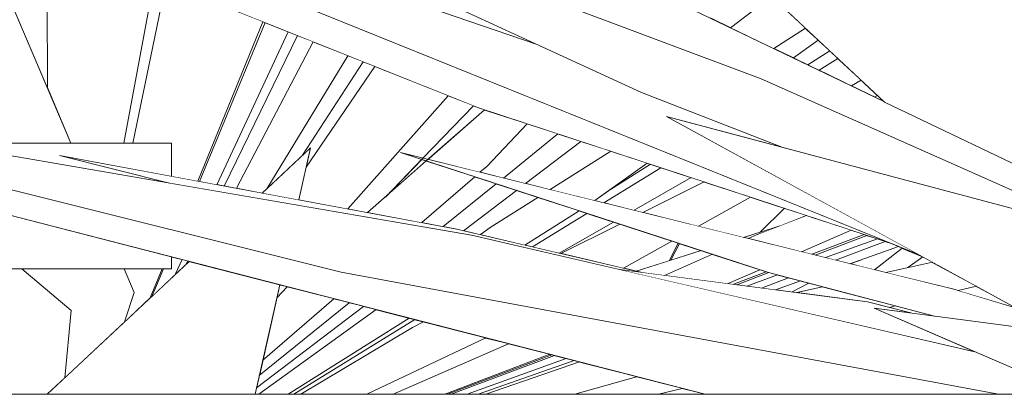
# Model space of a CAD drawing. Header units: millimetres. Extents: x 0 to 650, y -1 to 707.
# Tile 114 of 131: x 497.205 to 499.164, y 339.978 to 340.724. Entities that reach past the tile are written whole.
import ezdxf
from ezdxf.xclip import XClip

# ---------------------------------------------------------------- set-up
doc = ezdxf.new("R2010")
doc.units = ezdxf.units.MM
doc.header["$MEASUREMENT"] = 0
doc.header["$XCLIPFRAME"] = 0
doc.linetypes.add('Wipeout_Contour', pattern=[1000, 0, -1000])
doc.layers.add('Interior - Mobiliário .ARQ', color=7, linetype='Continuous')
doc.layers.add('Parede.ARQ', color=7, linetype='Continuous')

# ---------------------------------------------------------------- blocks, each defined once
blk = doc.blocks.new('Desenho_2_2', base_point=(960.5741, 336.178))
at = {"color": 254, "linetype": 'Wipeout_Contour', "lineweight": 0, "ltscale": 4217.031034}
blk.add_wipeout([(496.6224, 340.478), (496.6224, 340.228), (497.5077, 340.228), (497.5077, 340.2513), (496.7948, 340.4349), (497.2007, 340.3821), (496.8166, 340.478)], dxfattribs=at).dxf.layer = 'Interior - Mobiliário .ARQ'
at = {"color": 254, "linetype": 'Wipeout_Contour', "lineweight": 0, "ltscale": 2420.045543}
blk.add_wipeout([(496.2224, 336.1874), (507.2319, 336.1874), (507.2319, 339.978), (496.2224, 339.978)], dxfattribs=at).dxf.layer = 'Parede.ARQ'
at = {"color": 254, "linetype": 'Wipeout_Contour', "lineweight": 0, "ltscale": 3012.995185}
blk.add_wipeout([(497.5077, 340.478), (497.0411, 340.478), (497.5035, 340.3983), (497.2844, 340.4533), (497.5077, 340.4119)], dxfattribs=at).dxf.layer = 'Interior - Mobiliário .ARQ'
at = {"color": 254, "linetype": 'Wipeout_Contour', "lineweight": 0, "ltscale": 3015.240934}
blk.add_wipeout([(496.7948, 340.4349), (498.5692, 339.978), (499.1527, 339.978), (497.8447, 340.2214), (497.2007, 340.3821)], dxfattribs=at).dxf.layer = 'Interior - Mobiliário .ARQ'
at = {"color": 254, "linetype": 'Wipeout_Contour', "lineweight": 0, "ltscale": 3018.393623}
blk.add_wipeout([(498.892, 340.1623), (498.4003, 340.2262), (499.1061, 340.0626), (498.9053, 340.1495), (498.9785, 340.1399)], dxfattribs=at).dxf.layer = 'Interior - Mobiliário .ARQ'
at = {"color": 254, "linetype": 'Wipeout_Contour', "lineweight": 0, "ltscale": 3618.759133}
blk.add_wipeout([(498.1042, 340.2949), (496.3164, 340.6028), (497.8447, 340.2214), (499.1527, 339.978), (499.3015, 339.978), (499.1061, 340.0626)], dxfattribs=at).dxf.layer = 'Interior - Mobiliário .ARQ'
at = {"color": 254, "linetype": 'Wipeout_Contour', "lineweight": 0, "ltscale": 2416.273802}
blk.add_wipeout([(498.9053, 340.1495), (499.3015, 339.978), (499.7585, 339.978), (499.401, 340.0846)], dxfattribs=at).dxf.layer = 'Interior - Mobiliário .ARQ'
at = {"color": 254, "linetype": 'Wipeout_Contour', "lineweight": 0, "ltscale": 4229.042622}
blk.add_wipeout([(498.4925, 340.5309), (499.1956, 340.1458), (499.7585, 339.978), (500.1097, 339.978), (499.7519, 340.1419), (499.7222, 340.1782), (499.6039, 340.2349)], dxfattribs=at).dxf.layer = 'Interior - Mobiliário .ARQ'
at = {"color": 254, "linetype": 'Wipeout_Contour', "lineweight": 0, "ltscale": 3621.761212}
blk.add_wipeout([(497.9628, 340.4592), (498.6951, 340.2203), (499.0255, 340.1338), (499.401, 340.0846), (499.1956, 340.1458), (499.0637, 340.187)], dxfattribs=at).dxf.layer = 'Interior - Mobiliário .ARQ'
at = {"color": 254, "linetype": 'Wipeout_Contour', "lineweight": 0, "ltscale": 3618.150794}
blk.add_wipeout([(497.2844, 340.4533), (497.5035, 340.3983), (498.1042, 340.2949), (498.4003, 340.2262), (498.4438, 340.2205), (498.0751, 340.3067)], dxfattribs=at).dxf.layer = 'Interior - Mobiliário .ARQ'
at = {"color": 254, "linetype": 'Wipeout_Contour', "lineweight": 0, "ltscale": 4223.219942}
blk.add_wipeout([(498.2329, 340.6751), (496.6224, 341.2266), (496.6224, 341.214), (498.9925, 340.2571), (498.4925, 340.5309), (498.7237, 340.4693), (498.4423, 340.5784)], dxfattribs=at).dxf.layer = 'Interior - Mobiliário .ARQ'
at = {"color": 254, "linetype": 'Wipeout_Contour', "lineweight": 0, "ltscale": 3017.895381}
blk.add_wipeout([(497.0923, 341.2018), (498.4423, 340.5784), (498.7237, 340.4693), (499.3805, 340.2944), (498.6807, 340.606)], dxfattribs=at).dxf.layer = 'Interior - Mobiliário .ARQ'
at = {"color": 254, "linetype": 'Wipeout_Contour', "lineweight": 0, "ltscale": 4229.267303}
blk.add_wipeout([(498.3592, 341.0903), (498.9261, 340.5595), (499.6022, 340.2354), (499.7222, 340.1782), (499.3569, 340.6236), (499.5811, 340.5319), (499.2902, 340.7418)], dxfattribs=at).dxf.layer = 'Interior - Mobiliário .ARQ'
at = {"color": 254, "linetype": 'Wipeout_Contour', "lineweight": 0, "ltscale": 4829.388295}
blk.add_wipeout([(498.3601, 340.8322), (496.8263, 341.4736), (498.3321, 340.7368), (498.6807, 340.606), (499.3805, 340.2944), (499.5772, 340.242), (499.5427, 340.2639), (498.9261, 340.5595)], dxfattribs=at).dxf.layer = 'Interior - Mobiliário .ARQ'
at = {"color": 254, "linetype": 'Wipeout_Contour', "lineweight": 0, "ltscale": 2412.343646}
blk.add_wipeout([(496.6224, 341.2489), (496.6224, 341.2266), (498.2329, 340.6751), (497.9591, 340.8016)], dxfattribs=at).dxf.layer = 'Interior - Mobiliário .ARQ'
at = {"color": 254, "linetype": 'Wipeout_Contour', "lineweight": 0, "ltscale": 2412.664612}
blk.add_wipeout([(496.4556, 341.2118), (498.1185, 340.5483), (498.9417, 340.2776), (496.6224, 341.214)], dxfattribs=at).dxf.layer = 'Interior - Mobiliário .ARQ'
at = {"color": 254, "linetype": 'Wipeout_Contour', "lineweight": 0, "ltscale": 3627.32456}
blk.add_wipeout([(498.8455, 341.0821), (499.1631, 340.7894), (499.2902, 340.7418), (499.5811, 340.5319), (500.1664, 340.2924), (500.1416, 340.3179)], dxfattribs=at).dxf.layer = 'Interior - Mobiliário .ARQ'
at = {"color": 254, "linetype": 'Wipeout_Contour', "lineweight": 0, "ltscale": 7858.786421}
blk.add_wipeout([(497.2317, 343.4568), (498.8465, 341.5397), (500.0496, 340.3721), (500.1416, 340.3179), (500.1664, 340.2924), (500.1815, 340.2862), (500.4771, 339.978), (500.4885, 339.978), (499.9777, 340.5327), (499.9716, 340.6139), (499.5283, 341.137), (499.5223, 341.1537), (499.1558, 341.589)], dxfattribs=at).dxf.layer = 'Interior - Mobiliário .ARQ'
at = {"color": 254, "linetype": 'Wipeout_Contour', "lineweight": 0, "ltscale": 2418.142684}
blk.add_wipeout([(499.0517, 341.3405), (498.1258, 342.0488), (499.2766, 340.8279), (500.0496, 340.3721)], dxfattribs=at).dxf.layer = 'Interior - Mobiliário .ARQ'
at = {"color": 254, "linetype": 'Wipeout_Contour', "lineweight": 0, "ltscale": 2411.218279}
blk.add_wipeout([(497.1283, 340.8998), (497.1057, 340.7497), (497.1057, 340.478), (497.3073, 340.478)], dxfattribs=at).dxf.layer = 'Interior - Mobiliário .ARQ'
at = {"color": 254, "linetype": 'Wipeout_Contour', "lineweight": 0, "ltscale": 1808.617788}
blk.add_wipeout([(497.6878, 340.3785), (497.7608, 340.365), (497.7842, 340.4688)], dxfattribs=at).dxf.layer = 'Interior - Mobiliário .ARQ'
at = {"color": 254, "linetype": 'Wipeout_Contour', "lineweight": 0, "ltscale": 2412.763653}
blk.add_wipeout([(497.8976, 340.3396), (498.0054, 340.3197), (498.1108, 340.4109), (498.0143, 340.4424)], dxfattribs=at).dxf.layer = 'Interior - Mobiliário .ARQ'
at = {"color": 254, "linetype": 'Wipeout_Contour', "lineweight": 0, "ltscale": 1811.128332}
blk.add_wipeout([(498.6454, 340.2904), (498.6729, 340.2958), (498.7177, 340.3131)], dxfattribs=at).dxf.layer = 'Interior - Mobiliário .ARQ'
at = {"color": 254, "linetype": 'Wipeout_Contour', "lineweight": 0, "ltscale": 2415.423594}
blk.add_wipeout([(498.8089, 340.25), (498.8288, 340.245), (498.9276, 340.2822), (498.9123, 340.2872)], dxfattribs=at).dxf.layer = 'Interior - Mobiliário .ARQ'
at = {"color": 254, "linetype": 'Wipeout_Contour', "lineweight": 0, "ltscale": 3017.679741}
blk.add_wipeout([(498.4319, 340.2233), (498.4438, 340.2205), (498.4882, 340.2148), (498.5837, 340.2567), (498.5613, 340.264)], dxfattribs=at).dxf.layer = 'Interior - Mobiliário .ARQ'
at = {"color": 254, "linetype": 'Wipeout_Contour', "lineweight": 0, "ltscale": 3614.118829}
blk.add_wipeout([(497.1077, 339.978), (497.2599, 339.978), (497.2952, 340.0111), (497.3075, 340.1449), (497.2097, 340.228), (497.1077, 340.228)], dxfattribs=at).dxf.layer = 'Interior - Mobiliário .ARQ'
at = {"color": 254, "linetype": 'Wipeout_Contour', "lineweight": 0, "ltscale": 2414.621692}
blk.add_wipeout([(498.6522, 340.1935), (498.6816, 340.1896), (498.7352, 340.2098), (498.7134, 340.2155)], dxfattribs=at).dxf.layer = 'Interior - Mobiliário .ARQ'
at = {"color": 254, "linetype": 'Wipeout_Contour', "lineweight": 0, "ltscale": 1812.342885}
blk.add_wipeout([(499.1089, 340.1933), (499.0723, 340.1844), (499.1772, 340.153)], dxfattribs=at).dxf.layer = 'Interior - Mobiliário .ARQ'
at = {"color": 254, "linetype": 'Wipeout_Contour', "lineweight": 0, "ltscale": 2415.923332}
blk.add_wipeout([(498.9354, 340.151), (498.9785, 340.1399), (499.0255, 340.1338), (498.9479, 340.1541)], dxfattribs=at).dxf.layer = 'Interior - Mobiliário .ARQ'
at = {"color": 254, "linetype": 'Wipeout_Contour', "lineweight": 0, "ltscale": 2412.539619}
blk.add_wipeout([(498.2693, 340.0552), (498.0636, 339.978), (498.0956, 339.978), (498.2927, 340.0492)], dxfattribs=at).dxf.layer = 'Interior - Mobiliário .ARQ'
at = {"color": 254, "linetype": 'Wipeout_Contour', "lineweight": 0, "ltscale": 2412.733804}
blk.add_wipeout([(498.4327, 340.0131), (498.3102, 339.978), (498.4764, 339.978), (498.5237, 339.9897)], dxfattribs=at).dxf.layer = 'Interior - Mobiliário .ARQ'
at = {"color": 254, "linetype": 'Wipeout_Contour', "lineweight": 0, "ltscale": 3014.522863}
blk.add_wipeout([(497.1057, 340.9524), (497.1057, 340.7497), (497.1283, 340.8998), (497.2609, 340.5872), (497.2597, 340.8909)], dxfattribs=at).dxf.layer = 'Interior - Mobiliário .ARQ'
at = {"color": 254, "linetype": 'Wipeout_Contour', "lineweight": 0, "ltscale": 2415.68276}
blk.add_wipeout([(498.5779, 340.7277), (498.6197, 340.7076), (498.7015, 340.7698), (498.6932, 340.7776)], dxfattribs=at).dxf.layer = 'Interior - Mobiliário .ARQ'
at = {"color": 254, "linetype": 'Wipeout_Contour', "lineweight": 0, "ltscale": 3016.42949}
blk.add_wipeout([(498.0179, 340.4456), (498.1212, 340.42), (498.1345, 340.4315), (498.2154, 340.5164), (498.1302, 340.5444)], dxfattribs=at).dxf.layer = 'Interior - Mobiliário .ARQ'
at = {"color": 254, "linetype": 'Wipeout_Contour', "lineweight": 0, "ltscale": 3016.36824}
blk.add_wipeout([(498.0481, 340.3117), (498.0751, 340.3067), (498.0881, 340.3037), (498.1936, 340.3839), (498.1535, 340.397)], dxfattribs=at).dxf.layer = 'Interior - Mobiliário .ARQ'
at = {"color": 254, "linetype": 'Wipeout_Contour', "lineweight": 0, "ltscale": 2413.80236}
blk.add_wipeout([(498.3993, 340.3168), (498.2821, 340.2583), (498.4067, 340.2292), (498.5029, 340.283)], dxfattribs=at).dxf.layer = 'Interior - Mobiliário .ARQ'
at = {"color": 254, "linetype": 'Wipeout_Contour', "lineweight": 0, "ltscale": 1811.464715}
blk.add_wipeout([(498.8853, 340.2961), (498.7818, 340.2567), (498.8912, 340.2942)], dxfattribs=at).dxf.layer = 'Interior - Mobiliário .ARQ'
at = {"color": 254, "linetype": 'Wipeout_Contour', "lineweight": 0, "ltscale": 2410.20363}
blk.add_wipeout([(497.2599, 339.978), (497.6736, 339.978), (497.7227, 340.196), (497.5423, 340.2424)], dxfattribs=at).dxf.layer = 'Interior - Mobiliário .ARQ'
at = {"color": 254, "linetype": 'Wipeout_Contour', "lineweight": 0, "ltscale": 3018.443469}
blk.add_wipeout([(498.7514, 340.1806), (498.892, 340.1623), (498.9354, 340.151), (498.9479, 340.1541), (498.8028, 340.1921)], dxfattribs=at).dxf.layer = 'Interior - Mobiliário .ARQ'
at = {"color": 254, "linetype": 'Wipeout_Contour', "lineweight": 0, "ltscale": 2412.545697}
blk.add_wipeout([(498.1328, 339.978), (498.3102, 339.978), (498.4327, 340.0131), (498.3192, 340.0424)], dxfattribs=at).dxf.layer = 'Interior - Mobiliário .ARQ'
at = {"color": 254, "linetype": 'Wipeout_Contour', "lineweight": 0, "ltscale": 1809.963928}
blk.add_wipeout([(498.5237, 339.9897), (498.4764, 339.978), (498.5692, 339.978)], dxfattribs=at).dxf.layer = 'Interior - Mobiliário .ARQ'
at = {"layer": 'Interior - Mobiliário .ARQ', "color": 7, "linetype": 'Continuous', "lineweight": 0}
for p, q in [((498.892, 340.1623), (498.9785, 340.1399)), ((498.9354, 340.151), (498.9479, 340.1541)), ((499.3015, 339.978), (498.9053, 340.1495)), ((498.9053, 340.1495), (499.401, 340.0846)), ((498.5237, 339.9897), (498.4764, 339.978))]:
    blk.add_line(p, q, dxfattribs=at)
at = {"color": 254, "linetype": 'Wipeout_Contour', "lineweight": 0, "ltscale": 3014.305218}
blk.add_wipeout([(497.2597, 340.8909), (497.2609, 340.5872), (497.3073, 340.478), (497.4128, 340.478), (497.4736, 340.8056)], dxfattribs=at).dxf.layer = 'Interior - Mobiliário .ARQ'
at = {"color": 254, "linetype": 'Wipeout_Contour', "lineweight": 0, "ltscale": 2415.820737}
blk.add_wipeout([(498.7691, 340.7065), (498.7056, 340.6664), (498.7449, 340.6475), (498.7942, 340.683)], dxfattribs=at).dxf.layer = 'Interior - Mobiliário .ARQ'
at = {"color": 254, "linetype": 'Wipeout_Contour', "lineweight": 0, "ltscale": 3016.089367}
blk.add_wipeout([(497.7755, 340.4301), (497.7608, 340.365), (497.858, 340.347), (498.058, 340.5724), (497.9118, 340.6307)], dxfattribs=at).dxf.layer = 'Interior - Mobiliário .ARQ'
at = {"color": 254, "linetype": 'Wipeout_Contour', "lineweight": 0, "ltscale": 2413.782885}
blk.add_wipeout([(498.1677, 340.4085), (498.2117, 340.3976), (498.3219, 340.4814), (498.2763, 340.4964)], dxfattribs=at).dxf.layer = 'Interior - Mobiliário .ARQ'
at = {"color": 254, "linetype": 'Wipeout_Contour', "lineweight": 0, "ltscale": 2414.536588}
blk.add_wipeout([(498.4455, 340.3398), (498.5557, 340.3126), (498.6593, 340.3704), (498.5674, 340.4006)], dxfattribs=at).dxf.layer = 'Interior - Mobiliário .ARQ'
at = {"color": 254, "linetype": 'Wipeout_Contour', "lineweight": 0, "ltscale": 3016.920404}
blk.add_wipeout([(498.1417, 340.3099), (498.1221, 340.2958), (498.2104, 340.2751), (498.3183, 340.3432), (498.2366, 340.3699)], dxfattribs=at).dxf.layer = 'Interior - Mobiliário .ARQ'
at = {"color": 254, "linetype": 'Wipeout_Contour', "lineweight": 0, "ltscale": 2414.163435}
blk.add_wipeout([(498.5837, 340.2567), (498.4882, 340.2148), (498.615, 340.1983), (498.6783, 340.2258)], dxfattribs=at).dxf.layer = 'Interior - Mobiliário .ARQ'
at = {"color": 254, "linetype": 'Wipeout_Contour', "lineweight": 0, "ltscale": 1808.202831}
blk.add_wipeout([(497.5285, 340.246), (497.515, 340.2168), (497.5363, 340.2368)], dxfattribs=at).dxf.layer = 'Interior - Mobiliário .ARQ'
at = {"color": 254, "linetype": 'Wipeout_Contour', "lineweight": 0, "ltscale": 2415.49492}
blk.add_wipeout([(498.9287, 340.2203), (499.0637, 340.187), (499.1089, 340.1933), (499.0215, 340.2412)], dxfattribs=at).dxf.layer = 'Interior - Mobiliário .ARQ'
at = {"color": 254, "linetype": 'Wipeout_Contour', "lineweight": 0, "ltscale": 3615.234268}
blk.add_wipeout([(497.2097, 340.228), (497.3075, 340.1449), (497.2952, 340.0111), (497.4137, 340.122), (497.4334, 340.1807), (497.4134, 340.228)], dxfattribs=at).dxf.layer = 'Interior - Mobiliário .ARQ'
at = {"color": 254, "linetype": 'Wipeout_Contour', "lineweight": 0, "ltscale": 2412.226764}
blk.add_wipeout([(497.7169, 340.1699), (497.6888, 340.0455), (497.8305, 340.1682), (497.7374, 340.1922)], dxfattribs=at).dxf.layer = 'Interior - Mobiliário .ARQ'
at = {"color": 254, "linetype": 'Wipeout_Contour', "lineweight": 0, "ltscale": 2414.672348}
blk.add_wipeout([(498.7092, 340.186), (498.7426, 340.1817), (498.7752, 340.1993), (498.759, 340.2036)], dxfattribs=at).dxf.layer = 'Interior - Mobiliário .ARQ'
at = {"color": 254, "linetype": 'Wipeout_Contour', "lineweight": 0, "ltscale": 2412.104049}
blk.add_wipeout([(498.1326, 340.0904), (497.896, 339.978), (497.9484, 339.978), (498.178, 340.0787)], dxfattribs=at).dxf.layer = 'Interior - Mobiliário .ARQ'
at = {"layer": 'Interior - Mobiliário .ARQ', "color": 7, "linetype": 'Continuous', "lineweight": 0}
for p, q in [((497.1283, 340.8998), (497.3073, 340.478)), ((497.2597, 340.8909), (497.2609, 340.5872)), ((497.2097, 340.228), (497.3075, 340.1449)), ((499.0723, 340.1844), (499.1089, 340.1933)), ((499.1889, 340.1495), (499.0637, 340.187)), ((497.3075, 340.1449), (497.2952, 340.0111))]:
    blk.add_line(p, q, dxfattribs=at)
at = {"color": 254, "linetype": 'Wipeout_Contour', "lineweight": 0, "ltscale": 3617.601734}
blk.add_wipeout([(497.4304, 340.478), (497.5077, 340.478), (497.5077, 340.4119), (497.5598, 340.4023), (497.6891, 340.7196), (497.4964, 340.7965)], dxfattribs=at).dxf.layer = 'Interior - Mobiliário .ARQ'
at = {"color": 254, "linetype": 'Wipeout_Contour', "lineweight": 0, "ltscale": 2415.846785}
blk.add_wipeout([(498.7958, 340.6231), (498.8604, 340.5921), (498.8796, 340.6031), (498.8334, 340.6463)], dxfattribs=at).dxf.layer = 'Interior - Mobiliário .ARQ'
at = {"color": 254, "linetype": 'Wipeout_Contour', "lineweight": 0, "ltscale": 2414.026086}
blk.add_wipeout([(498.3818, 340.4617), (498.2611, 340.3854), (498.3498, 340.3635), (498.4536, 340.4381)], dxfattribs=at).dxf.layer = 'Interior - Mobiliário .ARQ'
at = {"color": 254, "linetype": 'Wipeout_Contour', "lineweight": 0, "ltscale": 2413.632167}
blk.add_wipeout([(498.334, 340.3381), (498.226, 340.2715), (498.279, 340.2591), (498.3869, 340.3209)], dxfattribs=at).dxf.layer = 'Interior - Mobiliário .ARQ'
at = {"color": 254, "linetype": 'Wipeout_Contour', "lineweight": 0, "ltscale": 3019.121037}
blk.add_wipeout([(498.6729, 340.2958), (498.6551, 340.288), (498.7611, 340.2618), (498.8595, 340.3046), (498.771, 340.3337)], dxfattribs=at).dxf.layer = 'Interior - Mobiliário .ARQ'
at = {"color": 254, "linetype": 'Wipeout_Contour', "lineweight": 0, "ltscale": 1811.786984}
blk.add_wipeout([(499.0022, 340.2517), (498.9722, 340.2301), (499.0215, 340.2412)], dxfattribs=at).dxf.layer = 'Interior - Mobiliário .ARQ'
at = {"color": 254, "linetype": 'Wipeout_Contour', "lineweight": 0, "ltscale": 3013.937832}
blk.add_wipeout([(497.4887, 340.228), (497.4134, 340.228), (497.4334, 340.1807), (497.4137, 340.122), (497.4652, 340.1702)], dxfattribs=at).dxf.layer = 'Interior - Mobiliário .ARQ'
at = {"color": 254, "linetype": 'Wipeout_Contour', "lineweight": 0, "ltscale": 2414.607336}
blk.add_wipeout([(498.6321, 340.1961), (498.6522, 340.1935), (498.7134, 340.2155), (498.6957, 340.2202)], dxfattribs=at).dxf.layer = 'Interior - Mobiliário .ARQ'
at = {"color": 254, "linetype": 'Wipeout_Contour', "lineweight": 0, "ltscale": 1809.392825}
blk.add_wipeout([(498.2601, 340.0576), (498.0514, 339.978), (498.264, 340.0566)], dxfattribs=at).dxf.layer = 'Interior - Mobiliário .ARQ'
at = {"layer": 'Interior - Mobiliário .ARQ', "color": 7, "linetype": 'Continuous', "lineweight": 0}
for p, q in [((498.7237, 340.4693), (498.4423, 340.5784)), ((497.5077, 340.4119), (497.5077, 340.478)), ((497.5035, 340.3983), (497.2844, 340.4533)), ((497.4134, 340.228), (497.4334, 340.1807)), ((497.4334, 340.1807), (497.4137, 340.122))]:
    blk.add_line(p, q, dxfattribs=at)
at = {"color": 254, "linetype": 'Wipeout_Contour', "lineweight": 0, "ltscale": 2411.659888}
blk.add_wipeout([(497.4736, 340.8056), (497.4128, 340.478), (497.4304, 340.478), (497.4964, 340.7965)], dxfattribs=at).dxf.layer = 'Interior - Mobiliário .ARQ'
at = {"color": 254, "linetype": 'Wipeout_Contour', "lineweight": 0, "ltscale": 2412.160679}
blk.add_wipeout([(497.5979, 340.3952), (497.6121, 340.3926), (497.7578, 340.6922), (497.7394, 340.6996)], dxfattribs=at).dxf.layer = 'Interior - Mobiliário .ARQ'
at = {"color": 254, "linetype": 'Wipeout_Contour', "lineweight": 0, "ltscale": 2415.93907}
blk.add_wipeout([(498.8171, 340.6616), (498.7734, 340.6339), (498.7958, 340.6231), (498.8334, 340.6463)], dxfattribs=at).dxf.layer = 'Interior - Mobiliário .ARQ'
at = {"color": 254, "linetype": 'Wipeout_Contour', "lineweight": 0, "ltscale": 1812.336031}
blk.add_wipeout([(498.8796, 340.6031), (498.8604, 340.5921), (498.9067, 340.5699)], dxfattribs=at).dxf.layer = 'Interior - Mobiliário .ARQ'
at = {"color": 254, "linetype": 'Wipeout_Contour', "lineweight": 0, "ltscale": 2414.322853}
blk.add_wipeout([(498.4813, 340.429), (498.3679, 340.359), (498.4277, 340.3442), (498.5412, 340.4093)], dxfattribs=at).dxf.layer = 'Interior - Mobiliário .ARQ'
at = {"color": 254, "linetype": 'Wipeout_Contour', "lineweight": 0, "ltscale": 2413.565217}
blk.add_wipeout([(498.2104, 340.2751), (498.226, 340.2715), (498.334, 340.3381), (498.3183, 340.3432)], dxfattribs=at).dxf.layer = 'Interior - Mobiliário .ARQ'
at = {"color": 254, "linetype": 'Wipeout_Contour', "lineweight": 0, "ltscale": 2415.384558}
blk.add_wipeout([(498.788, 340.2551), (498.8089, 340.25), (498.9123, 340.2872), (498.8912, 340.2942)], dxfattribs=at).dxf.layer = 'Interior - Mobiliário .ARQ'
at = {"color": 254, "linetype": 'Wipeout_Contour', "lineweight": 0, "ltscale": 3616.404088}
blk.add_wipeout([(497.4915, 340.228), (497.4692, 340.1739), (497.515, 340.2168), (497.5285, 340.246), (497.5077, 340.2513), (497.5077, 340.228)], dxfattribs=at).dxf.layer = 'Interior - Mobiliário .ARQ'
at = {"color": 254, "linetype": 'Wipeout_Contour', "lineweight": 0, "ltscale": 2414.708632}
blk.add_wipeout([(498.6816, 340.1896), (498.7092, 340.186), (498.759, 340.2036), (498.7352, 340.2098)], dxfattribs=at).dxf.layer = 'Interior - Mobiliário .ARQ'
at = {"color": 254, "linetype": 'Wipeout_Contour', "lineweight": 0, "ltscale": 2412.692914}
blk.add_wipeout([(498.3085, 340.0451), (498.1176, 339.978), (498.1328, 339.978), (498.3192, 340.0424)], dxfattribs=at).dxf.layer = 'Interior - Mobiliário .ARQ'
at = {"layer": 'Interior - Mobiliário .ARQ', "color": 7, "linetype": 'Continuous', "lineweight": 0}
for p, q in [((497.4736, 340.8056), (497.4128, 340.478)), ((497.4304, 340.478), (497.4964, 340.7965)), ((498.8604, 340.5921), (498.8796, 340.6031)), ((498.9067, 340.5699), (498.9122, 340.5725)), ((497.5077, 340.478), (497.0411, 340.478)), ((497.5077, 340.228), (497.5077, 340.2513)), ((497.2599, 339.978), (497.5423, 340.2424)), ((497.515, 340.2168), (497.5285, 340.246)), ((497.5394, 340.2432), (497.5363, 340.2368)), ((497.5077, 340.228), (496.6224, 340.228)), ((497.4887, 340.228), (497.4652, 340.1702)), ((497.4915, 340.228), (497.4692, 340.1739))]:
    blk.add_line(p, q, dxfattribs=at)
at = {"color": 254, "linetype": 'Wipeout_Contour', "lineweight": 0, "ltscale": 2415.678483}
blk.add_wipeout([(498.6197, 340.7076), (498.7056, 340.6664), (498.7691, 340.7065), (498.7015, 340.7698)], dxfattribs=at).dxf.layer = 'Interior - Mobiliário .ARQ'
at = {"color": 254, "linetype": 'Wipeout_Contour', "lineweight": 0, "ltscale": 3017.908238}
blk.add_wipeout([(498.3498, 340.3635), (498.3679, 340.359), (498.4813, 340.429), (498.4606, 340.4358), (498.3737, 340.3807)], dxfattribs=at).dxf.layer = 'Interior - Mobiliário .ARQ'
at = {"color": 254, "linetype": 'Wipeout_Contour', "lineweight": 0, "ltscale": 3016.498155}
blk.add_wipeout([(498.1936, 340.3839), (498.0881, 340.3037), (498.1221, 340.2958), (498.1417, 340.3099), (498.2366, 340.3699)], dxfattribs=at).dxf.layer = 'Interior - Mobiliário .ARQ'
at = {"color": 254, "linetype": 'Wipeout_Contour', "lineweight": 0, "ltscale": 1810.291408}
blk.add_wipeout([(498.279, 340.2591), (498.3993, 340.3168), (498.3869, 340.3209)], dxfattribs=at).dxf.layer = 'Interior - Mobiliário .ARQ'
at = {"color": 254, "linetype": 'Wipeout_Contour', "lineweight": 0, "ltscale": 3019.29035}
blk.add_wipeout([(498.8288, 340.245), (498.8571, 340.238), (498.9542, 340.2722), (498.9417, 340.2776), (498.9276, 340.2822)], dxfattribs=at).dxf.layer = 'Interior - Mobiliário .ARQ'
at = {"color": 254, "linetype": 'Wipeout_Contour', "lineweight": 0, "ltscale": 2414.584454}
blk.add_wipeout([(498.615, 340.1983), (498.6253, 340.197), (498.6905, 340.2218), (498.6783, 340.2258)], dxfattribs=at).dxf.layer = 'Interior - Mobiliário .ARQ'
at = {"color": 254, "linetype": 'Wipeout_Contour', "lineweight": 0, "ltscale": 1811.244147}
blk.add_wipeout([(498.7752, 340.1993), (498.7426, 340.1817), (498.8028, 340.1921)], dxfattribs=at).dxf.layer = 'Interior - Mobiliário .ARQ'
at = {"color": 254, "linetype": 'Wipeout_Contour', "lineweight": 0, "ltscale": 3014.975457}
blk.add_wipeout([(497.7649, 339.978), (497.896, 339.978), (498.1326, 340.0904), (498.0091, 340.1222), (497.9867, 340.1111)], dxfattribs=at).dxf.layer = 'Interior - Mobiliário .ARQ'
at = {"layer": 'Interior - Mobiliário .ARQ', "color": 7, "linetype": 'Continuous', "lineweight": 0}
for p, q in [((498.7015, 340.7698), (498.6197, 340.7076)), ((498.3183, 340.3432), (498.2104, 340.2751)), ((498.334, 340.3381), (498.226, 340.2715)), ((498.279, 340.2591), (498.3869, 340.3209)), ((498.615, 340.1983), (498.6783, 340.2258)), ((498.6253, 340.197), (498.6905, 340.2218)), ((498.6957, 340.2202), (498.6321, 340.1961)), ((498.6522, 340.1935), (498.7134, 340.2155)), ((498.7352, 340.2098), (498.6816, 340.1896)), ((498.7092, 340.186), (498.759, 340.2036)), ((498.7426, 340.1817), (498.7752, 340.1993)), ((498.8028, 340.1921), (498.7514, 340.1806))]:
    blk.add_line(p, q, dxfattribs=at)
at = {"color": 254, "linetype": 'Wipeout_Contour', "lineweight": 0, "ltscale": 2415.896312}
blk.add_wipeout([(498.7942, 340.683), (498.7449, 340.6475), (498.7734, 340.6339), (498.8171, 340.6616)], dxfattribs=at).dxf.layer = 'Interior - Mobiliário .ARQ'
at = {"color": 254, "linetype": 'Wipeout_Contour', "lineweight": 0, "ltscale": 4825.661651}
blk.add_wipeout([(498.058, 340.5724), (497.858, 340.347), (497.8976, 340.3396), (497.9329, 340.3707), (498.0049, 340.4454), (497.9628, 340.4592), (498.0075, 340.4481), (498.1082, 340.5524)], dxfattribs=at).dxf.layer = 'Interior - Mobiliário .ARQ'
at = {"color": 254, "linetype": 'Wipeout_Contour', "lineweight": 0, "ltscale": 2413.936096}
blk.add_wipeout([(498.3219, 340.4814), (498.2117, 340.3976), (498.2611, 340.3854), (498.3818, 340.4617)], dxfattribs=at).dxf.layer = 'Interior - Mobiliário .ARQ'
at = {"color": 254, "linetype": 'Wipeout_Contour', "lineweight": 0, "ltscale": 2414.479142}
blk.add_wipeout([(498.4277, 340.3442), (498.4455, 340.3398), (498.5674, 340.4006), (498.5412, 340.4093)], dxfattribs=at).dxf.layer = 'Interior - Mobiliário .ARQ'
at = {"color": 254, "linetype": 'Wipeout_Contour', "lineweight": 0, "ltscale": 2415.325024}
blk.add_wipeout([(498.8595, 340.3046), (498.7611, 340.2618), (498.7818, 340.2567), (498.8853, 340.2961)], dxfattribs=at).dxf.layer = 'Interior - Mobiliário .ARQ'
at = {"color": 254, "linetype": 'Wipeout_Contour', "lineweight": 0, "ltscale": 3017.192896}
blk.add_wipeout([(498.4067, 340.2292), (498.4319, 340.2233), (498.4976, 340.244), (498.5156, 340.2789), (498.5029, 340.283)], dxfattribs=at).dxf.layer = 'Interior - Mobiliário .ARQ'
at = {"color": 254, "linetype": 'Wipeout_Contour', "lineweight": 0, "ltscale": 2411.577072}
blk.add_wipeout([(497.6821, 340.0157), (497.6765, 339.991), (497.8897, 340.153), (497.8609, 340.1604)], dxfattribs=at).dxf.layer = 'Interior - Mobiliário .ARQ'
at = {"color": 254, "linetype": 'Wipeout_Contour', "lineweight": 0, "ltscale": 2412.224544}
blk.add_wipeout([(497.9484, 339.978), (498.0514, 339.978), (498.2601, 340.0576), (498.178, 340.0787)], dxfattribs=at).dxf.layer = 'Interior - Mobiliário .ARQ'
at = {"layer": 'Interior - Mobiliário .ARQ', "color": 7, "linetype": 'Continuous', "lineweight": 0}
for p, q in [((498.9261, 340.5595), (498.3592, 341.0903)), ((498.3601, 340.8322), (498.9237, 340.5617)), ((498.7056, 340.6664), (498.7691, 340.7065)), ((498.7942, 340.683), (498.7449, 340.6475)), ((498.8171, 340.6616), (498.7734, 340.6339)), ((498.8334, 340.6463), (498.7958, 340.6231)), ((498.4536, 340.4381), (498.3498, 340.3635)), ((498.4813, 340.429), (498.3679, 340.359)), ((498.4606, 340.4358), (498.3737, 340.3807)), ((498.4277, 340.3442), (498.5412, 340.4093)), ((498.2821, 340.2583), (498.3993, 340.3168))]:
    blk.add_line(p, q, dxfattribs=at)
at = {"color": 254, "linetype": 'Wipeout_Contour', "lineweight": 0, "ltscale": 3016.013935}
blk.add_wipeout([(497.889, 340.6398), (497.7683, 340.4539), (497.7842, 340.4688), (497.7755, 340.4301), (497.9118, 340.6307)], dxfattribs=at).dxf.layer = 'Interior - Mobiliário .ARQ'
at = {"color": 254, "linetype": 'Wipeout_Contour', "lineweight": 0, "ltscale": 2413.02447}
blk.add_wipeout([(498.1108, 340.4109), (498.0054, 340.3197), (498.0481, 340.3117), (498.1535, 340.397)], dxfattribs=at).dxf.layer = 'Interior - Mobiliário .ARQ'
at = {"color": 254, "linetype": 'Wipeout_Contour', "lineweight": 0, "ltscale": 2415.123363}
blk.add_wipeout([(498.7268, 340.3482), (498.6785, 340.3008), (498.7177, 340.3131), (498.771, 340.3337)], dxfattribs=at).dxf.layer = 'Interior - Mobiliário .ARQ'
at = {"color": 254, "linetype": 'Wipeout_Contour', "lineweight": 0, "ltscale": 1810.956204}
blk.add_wipeout([(498.501, 340.245), (498.5613, 340.264), (498.5182, 340.278)], dxfattribs=at).dxf.layer = 'Interior - Mobiliário .ARQ'
at = {"color": 254, "linetype": 'Wipeout_Contour', "lineweight": 0, "ltscale": 2415.684958}
blk.add_wipeout([(498.8578, 340.2379), (498.906, 340.2259), (498.9613, 340.2692), (498.8581, 340.2384)], dxfattribs=at).dxf.layer = 'Interior - Mobiliário .ARQ'
at = {"color": 254, "linetype": 'Wipeout_Contour', "lineweight": 0, "ltscale": 2412.27891}
blk.add_wipeout([(497.7223, 340.194), (497.7169, 340.1699), (497.7374, 340.1922), (497.7238, 340.1957)], dxfattribs=at).dxf.layer = 'Interior - Mobiliário .ARQ'
at = {"color": 254, "linetype": 'Wipeout_Contour', "lineweight": 0, "ltscale": 2411.511914}
blk.add_wipeout([(497.681, 339.978), (497.7398, 339.978), (497.9801, 340.1297), (497.9149, 340.1465)], dxfattribs=at).dxf.layer = 'Interior - Mobiliário .ARQ'
at = {"color": 254, "linetype": 'Wipeout_Contour', "lineweight": 0, "ltscale": 1809.40614}
blk.add_wipeout([(498.264, 340.0566), (498.0565, 339.978), (498.2693, 340.0552)], dxfattribs=at).dxf.layer = 'Interior - Mobiliário .ARQ'
at = {"layer": 'Interior - Mobiliário .ARQ', "color": 7, "linetype": 'Continuous', "lineweight": 0}
for p, q in [((498.0481, 340.3117), (498.1535, 340.397)), ((498.1936, 340.3839), (498.0881, 340.3037)), ((498.1417, 340.3099), (498.2366, 340.3699)), ((498.1221, 340.2958), (498.1417, 340.3099)), ((498.0751, 340.3067), (498.4438, 340.2205)), ((498.7611, 340.2618), (498.8595, 340.3046)), ((498.7818, 340.2567), (498.8853, 340.2961)), ((498.8912, 340.2942), (498.788, 340.2551)), ((498.5029, 340.283), (498.4067, 340.2292)), ((498.5156, 340.2789), (498.4976, 340.244)), ((498.501, 340.245), (498.5182, 340.278)), ((498.5613, 340.264), (498.4319, 340.2233)), ((498.5837, 340.2567), (498.4882, 340.2148)), ((498.8581, 340.2384), (498.8578, 340.2379)), ((498.4003, 340.2262), (498.892, 340.1623)), ((497.7238, 340.1957), (497.7223, 340.194))]:
    blk.add_line(p, q, dxfattribs=at)
at = {"color": 254, "linetype": 'Wipeout_Contour', "lineweight": 0, "ltscale": 3015.23955}
blk.add_wipeout([(497.6368, 340.388), (497.6878, 340.3785), (497.6969, 340.3871), (497.8584, 340.652), (497.7896, 340.6795)], dxfattribs=at).dxf.layer = 'Interior - Mobiliário .ARQ'
at = {"color": 254, "linetype": 'Wipeout_Contour', "lineweight": 0, "ltscale": 3017.230612}
blk.add_wipeout([(498.1345, 340.4315), (498.1212, 340.42), (498.1677, 340.4085), (498.2763, 340.4964), (498.2154, 340.5164)], dxfattribs=at).dxf.layer = 'Interior - Mobiliário .ARQ'
at = {"color": 254, "linetype": 'Wipeout_Contour', "lineweight": 0, "ltscale": 1809.600068}
blk.add_wipeout([(498.0049, 340.4454), (497.9329, 340.3707), (498.0143, 340.4424)], dxfattribs=at).dxf.layer = 'Interior - Mobiliário .ARQ'
at = {"color": 254, "linetype": 'Wipeout_Contour', "lineweight": 0, "ltscale": 3018.096465}
blk.add_wipeout([(498.5557, 340.3126), (498.6454, 340.2904), (498.6785, 340.3008), (498.7268, 340.3482), (498.6593, 340.3704)], dxfattribs=at).dxf.layer = 'Interior - Mobiliário .ARQ'
at = {"color": 254, "linetype": 'Wipeout_Contour', "lineweight": 0, "ltscale": 3019.290966}
blk.add_wipeout([(498.9613, 340.2692), (498.906, 340.2259), (498.9287, 340.2203), (498.9722, 340.2301), (499.0022, 340.2517)], dxfattribs=at).dxf.layer = 'Interior - Mobiliário .ARQ'
at = {"color": 254, "linetype": 'Wipeout_Contour', "lineweight": 0, "ltscale": 3014.623137}
blk.add_wipeout([(497.9916, 340.1267), (497.7506, 339.978), (497.7649, 339.978), (497.9867, 340.1111), (498.0091, 340.1222)], dxfattribs=at).dxf.layer = 'Interior - Mobiliário .ARQ'
at = {"color": 254, "linetype": 'Wipeout_Contour', "lineweight": 0, "ltscale": 2412.629245}
blk.add_wipeout([(498.0956, 339.978), (498.1176, 339.978), (498.3085, 340.0451), (498.2927, 340.0492)], dxfattribs=at).dxf.layer = 'Interior - Mobiliário .ARQ'
at = {"layer": 'Interior - Mobiliário .ARQ', "color": 7, "linetype": 'Continuous', "lineweight": 0}
for p, q in [((498.6807, 340.606), (499.3805, 340.2944)), ((499.6022, 340.2354), (498.9261, 340.5595)), ((499.1956, 340.1458), (498.4925, 340.5309)), ((498.4925, 340.5309), (499.6039, 340.2349)), ((498.1677, 340.4085), (498.2763, 340.4964)), ((498.3219, 340.4814), (498.2117, 340.3976)), ((498.2611, 340.3854), (498.3818, 340.4617)), ((498.1345, 340.4315), (498.1212, 340.42)), ((498.1108, 340.4109), (498.0054, 340.3197)), ((498.4455, 340.3398), (498.5674, 340.4006)), ((498.6593, 340.3704), (498.5557, 340.3126)), ((498.6785, 340.3008), (498.7268, 340.3482)), ((498.771, 340.3337), (498.6729, 340.2958)), ((498.7177, 340.3131), (498.6454, 340.2904)), ((498.1042, 340.2949), (499.1061, 340.0626)), ((498.6729, 340.2958), (498.6551, 340.288)), ((498.8089, 340.25), (498.9123, 340.2872)), ((498.9276, 340.2822), (498.8288, 340.245)), ((498.8571, 340.238), (498.9542, 340.2722)), ((498.9613, 340.2692), (498.906, 340.2259)), ((499.0018, 340.2519), (498.9416, 340.2776)), ((498.9722, 340.2301), (499.0022, 340.2517)), ((499.0215, 340.2412), (498.9287, 340.2203)), ((498.6951, 340.2203), (499.0255, 340.1338)), ((498.0514, 339.978), (498.2601, 340.0576)), ((498.264, 340.0566), (498.0565, 339.978)), ((498.0636, 339.978), (498.2693, 340.0552)), ((498.2927, 340.0492), (498.0956, 339.978)), ((498.1176, 339.978), (498.3085, 340.0451)), ((498.3192, 340.0424), (498.1328, 339.978)), ((498.3102, 339.978), (498.4327, 340.0131))]:
    blk.add_line(p, q, dxfattribs=at)
at = {"color": 254, "linetype": 'Wipeout_Contour', "lineweight": 0, "ltscale": 2412.104172}
blk.add_wipeout([(497.5631, 340.4016), (497.5979, 340.3952), (497.7394, 340.6996), (497.6936, 340.7178)], dxfattribs=at).dxf.layer = 'Interior - Mobiliário .ARQ'
at = {"color": 254, "linetype": 'Wipeout_Contour', "lineweight": 0, "ltscale": 3016.705715}
blk.add_wipeout([(498.1082, 340.5524), (498.0075, 340.4481), (498.0179, 340.4456), (498.1302, 340.5444), (498.1185, 340.5483)], dxfattribs=at).dxf.layer = 'Interior - Mobiliário .ARQ'
at = {"color": 254, "linetype": 'Wipeout_Contour', "lineweight": 0, "ltscale": 2411.651593}
blk.add_wipeout([(497.9801, 340.1297), (497.7398, 339.978), (497.7506, 339.978), (497.9916, 340.1267)], dxfattribs=at).dxf.layer = 'Interior - Mobiliário .ARQ'
at = {"layer": 'Interior - Mobiliário .ARQ', "color": 7, "linetype": 'Continuous', "lineweight": 0}
for p, q in [((498.1082, 340.5524), (498.0075, 340.4481)), ((498.0143, 340.4424), (498.1302, 340.5444)), ((498.9417, 340.2776), (498.1185, 340.5483)), ((498.2154, 340.5164), (498.1345, 340.4315)), ((498.0075, 340.4481), (497.9329, 340.3707)), ((499.0637, 340.187), (497.9628, 340.4592)), ((497.9628, 340.4592), (498.6951, 340.2203)), ((497.9867, 340.1111), (498.0091, 340.1222)), ((498.178, 340.0787), (497.9484, 339.978))]:
    blk.add_line(p, q, dxfattribs=at)
at = {"color": 254, "linetype": 'Wipeout_Contour', "lineweight": 0, "ltscale": 2412.223406}
blk.add_wipeout([(497.6121, 340.3926), (497.6368, 340.388), (497.7896, 340.6795), (497.7578, 340.6922)], dxfattribs=at).dxf.layer = 'Interior - Mobiliário .ARQ'
at = {"color": 254, "linetype": 'Wipeout_Contour', "lineweight": 0, "ltscale": 2411.535441}
blk.add_wipeout([(497.6736, 339.978), (497.9149, 340.1465), (497.8897, 340.153), (497.6765, 339.991)], dxfattribs=at).dxf.layer = 'Interior - Mobiliário .ARQ'
at = {"layer": 'Interior - Mobiliário .ARQ', "color": 7, "linetype": 'Continuous', "lineweight": 0}
for p, q in [((496.6224, 341.2266), (498.2329, 340.6751)), ((498.1326, 340.0904), (497.896, 339.978))]:
    blk.add_line(p, q, dxfattribs=at)
at = {"layer": 'Parede.ARQ', "color": 8, "linetype": 'Continuous', "lineweight": 0}
blk.add_line((496.2224, 339.978), (507.2319, 339.978), dxfattribs=at)
at = {"color": 254, "linetype": 'Wipeout_Contour', "lineweight": 0, "ltscale": 2412.478828}
blk.add_wipeout([(497.8584, 340.652), (497.6969, 340.3871), (497.7683, 340.4539), (497.889, 340.6398)], dxfattribs=at).dxf.layer = 'Interior - Mobiliário .ARQ'
at = {"color": 254, "linetype": 'Wipeout_Contour', "lineweight": 0, "ltscale": 2411.620599}
blk.add_wipeout([(497.6821, 340.0157), (497.8609, 340.1604), (497.8305, 340.1682), (497.6888, 340.0455)], dxfattribs=at).dxf.layer = 'Interior - Mobiliário .ARQ'
at = {"layer": 'Interior - Mobiliário .ARQ', "color": 7, "linetype": 'Continuous', "lineweight": 0}
for p, q in [((498.1185, 340.5483), (496.4556, 341.2118)), ((498.9925, 340.2571), (496.6224, 341.214)), ((498.4423, 340.5784), (497.0923, 341.2018)), ((497.0923, 341.2018), (498.6807, 340.606)), ((497.6891, 340.7196), (497.5598, 340.4023)), ((497.6936, 340.7178), (497.5631, 340.4016)), ((497.5979, 340.3952), (497.7394, 340.6996)), ((497.7578, 340.6922), (497.6121, 340.3926)), ((497.7896, 340.6795), (497.6368, 340.388)), ((497.6969, 340.3871), (497.8584, 340.652)), ((497.7683, 340.4539), (497.889, 340.6398)), ((497.7755, 340.4301), (497.9118, 340.6307)), ((497.8447, 340.2214), (496.3164, 340.6028)), ((496.3164, 340.6028), (498.1042, 340.2949)), ((498.058, 340.5724), (497.858, 340.347)), ((497.6878, 340.3785), (497.7842, 340.4688)), ((497.7842, 340.4688), (497.7608, 340.365)), ((497.2844, 340.4533), (498.0751, 340.3067)), ((498.5692, 339.978), (496.7948, 340.4349)), ((497.8976, 340.3396), (498.0143, 340.4424)), ((499.1527, 339.978), (497.8447, 340.2214)), ((497.7227, 340.196), (497.6736, 339.978)), ((497.7169, 340.1699), (497.7374, 340.1922)), ((497.8897, 340.153), (497.6765, 339.991)), ((497.6821, 340.0157), (497.8609, 340.1604)), ((497.8305, 340.1682), (497.6888, 340.0455)), ((497.681, 339.978), (497.9149, 340.1465)), ((497.9801, 340.1297), (497.7398, 339.978)), ((497.9916, 340.1267), (497.7506, 339.978)), ((497.7649, 339.978), (497.9867, 340.1111))]:
    blk.add_line(p, q, dxfattribs=at)

msp = doc.modelspace()

# ---------------------------------------------------------------- block references
at = {"color": 7, "linetype": 'Continuous', "lineweight": 0}
ref = msp.add_blockref('Desenho_2_2', (960.5741, 336.178), dxfattribs=at)
XClip(ref).set_block_clipping_path([(351.923237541, 325.8360772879), (633.5139366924, 392.5007536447)])

doc.saveas('drawing.dxf')
